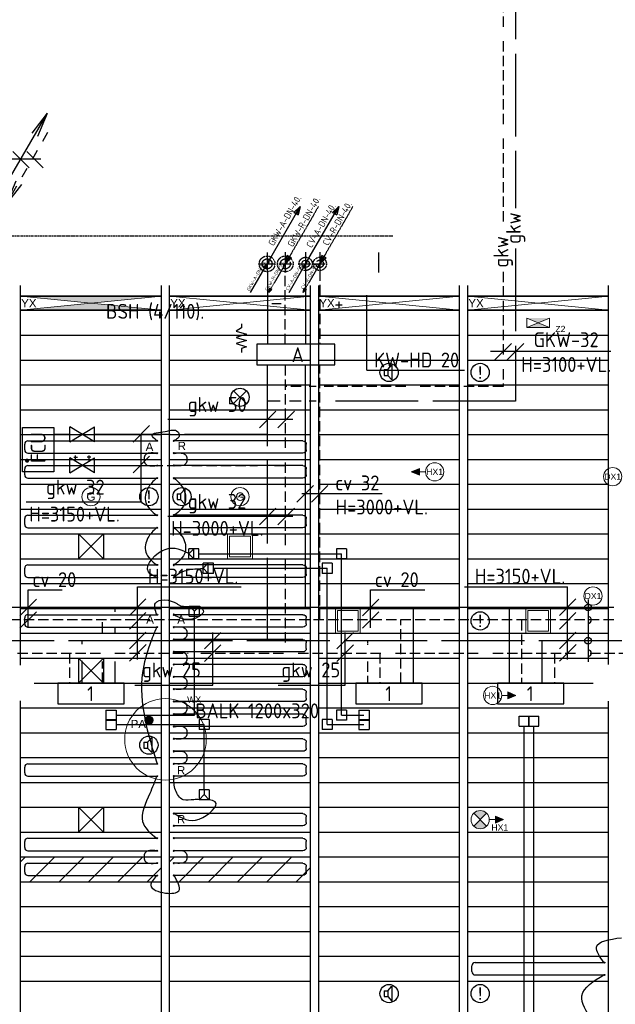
# Model space of a CAD drawing. Extents: x 51386 to 237147, y -567529 to -237881.
# Tile 5 of 16: x 117331 to 124523, y -279919 to -268030. Entities that reach past the tile are written whole.
import ezdxf

# ---------------------------------------------------------------- set-up
doc = ezdxf.new("R2010")
doc.units = 0
doc.header["$LTSCALE"] = 25
for name, pattern in [('2322105', [47, 40, -7]), ('2322106', [47, 5, -2, 5, -2, 5, -2, 5, -2, 5, -2, 5, -7]), ('2322107', [2000, 1000, 1000]), ('2322108', [7, 5, -2]), ('2322109', [10, 5, -2, 1, -2]), ('DASHED', [0.75, 0.5, -0.25]), ('DASHED2', [0.375, 0.25, -0.125]), ('HIDDEN', [0.375, 0.25, -0.125]), ('HIDDEN2', [0.1875, 0.125, -0.0625]), ('KOUDWATERTAP', [1.1, 0.5, -0.25, 0.1, -0.25]), ('KW', [7, 4, -1, 1, -1])]:
    doc.linetypes.add(name, pattern=pattern)
for name, color, linetype in [('54', 3, 'CONTINUOUS'), ('60', 7, 'CONTINUOUS'), ('60-CV', 3, 'CONTINUOUS'), ('62-GKW', 3, 'CONTINUOUS'), ('Aansluiting CV en GKW', 2, 'CONTINUOUS'), ('BALKEN', 7, 'CONTINUOUS'), ('Hoofdconstructie', 5, 'CONTINUOUS'), ('KP-achterhout', 1, 'CONTINUOUS'), ('KP-koppelingen', 6, 'CONTINUOUS'), ('KP-leidingen(aanvoer)', 5, 'CONTINUOUS'), ('KP-leidingen(retour)', 1, 'CONTINUOUS'), ('KP-Lucht aanvoer', 6, 'CONTINUOUS'), ('KP-Melders', 3, 'CONTINUOUS'), ('KP-panelen', 1, 'CONTINUOUS'), ('KP-registers', 4, 'CONTINUOUS'), ('KP-slangen', 7, 'CONTINUOUS'), ('KP-tekst', 7, 'CONTINUOUS'), ('SYM-W', 7, 'CONTINUOUS'), ('WL531---', 132, 'CONTINUOUS'), ('WL5310--_KW', 2, 'KOUDWATERTAP'), ('WL532---_DBL', 6, 'CONTINUOUS'), ('WL532---_KW-LD', 5, 'KW'), ('WL5420--_PERSL', 5, 'CONTINUOUS'), ('WL550---_AANVOER', 4, 'CONTINUOUS'), ('WL550---_RETOUR', 4, 'CONTINUOUS'), ('WL5501--', 130, 'CONTINUOUS'), ('WL5501--_GKW-A', 4, 'CONTINUOUS'), ('WL5502--', 130, 'CONTINUOUS'), ('WL5502--_GKW-R', 4, 'HIDDEN'), ('WL561---', 10, 'CONTINUOUS'), ('WL561---_AANVOER', 10, 'CONTINUOUS'), ('WL561---_RETOUR', 10, 'CONTINUOUS'), ('WL5611--_CV-A', 3, 'CONTINUOUS'), ('WL5612--_CV-R', 3, 'DASHED2'), ('WM570---_MATEN-M', 7, 'CONTINUOUS')]:
    doc.layers.add(name, color=color, linetype=linetype)
for name, color, linetype, lineweight in [('KP-Lucht retour', 3, 'CONTINUOUS', 18), ('KP-Registers-nieuw', 3, 'CONTINUOUS', 25), ('KP-Verlichting', 2, 'CONTINUOUS', 18)]:
    doc.layers.add(name, color=color, linetype=linetype, lineweight=lineweight)
doc.styles.add('arial', font='ARIAL.TTF')
doc.styles.add('ISO', font='ISO.SHX')

# ---------------------------------------------------------------- blocks, each defined once
blk = doc.blocks.new('Register A')
at = {"layer": 'KP-registers', "linetype": 'Continuous'}
for p, q in [((50, 115), (50, 185)), ((90, 225), (1644, 225)), ((90, 75), (1644, 75))]:
    blk.add_line(p, q, dxfattribs=at)
for centre in [(1650, 225), (1650, 75)]:
    blk.add_circle(centre, 6, dxfattribs=at)
for centre, start, end in [((90, 185), 90, 180), ((90, 115), 180, 270)]:
    blk.add_arc(centre, 40, start, end, dxfattribs=at)
blk = doc.blocks.new('A$C707E4CAF')
at = {"layer": 'KP-Verlichting', "linetype": 'Continuous'}
h = blk.add_hatch(color=256, dxfattribs=at)
h.dxf.hatch_style = 1
h.paths.add_polyline_path([(0, 0), (850, -85), (1700, 0)])
h.paths.add_polyline_path([(1700, -170), (850, -85), (0, -170)])
at = {"layer": 'KP-panelen', "linetype": 'Continuous'}
for p, q in [((1700, 0), (0, 0)), ((1700, 0), (0, 0)), ((1700, -170), (0, -170)), ((1700, -170), (0, -170))]:
    blk.add_line(p, q, dxfattribs=at)
at = {"layer": 'KP-Verlichting', "linetype": 'Continuous'}
for p, q in [((0, 0), (1700, -170)), ((0, 0), (1700, -170)), ((0, 0), (0, -170)), ((0, -170), (1700, 0)), ((0, -170), (1700, 0)), ((1700, 0), (1700, -170))]:
    blk.add_line(p, q, dxfattribs=at)
at = {"layer": 'KP-Verlichting', "linetype": 'Continuous', "insert": (100, -84), "char_height": 100, "attachment_point": 5, "style": 'arial'}
blk.add_mtext('\\A1;YX', dxfattribs=at)
blk = doc.blocks.new('001')
at = {"layer": '60', "color": 1, "linetype": 'Continuous'}
for p in [(0.25, 0.43), (3.42, 6.7), (4.1, 6.31)]:
    blk.add_line(p, (5.25, 9.09), dxfattribs=at)
blk.add_circle((0, 0), 0.5, dxfattribs=at)
blk = doc.blocks.new('005')
at = {"layer": '60', "color": 1, "linetype": 'Continuous'}
for p, q in [((-2.08, -2.82), (-0.25, -0.43)), ((-1.5, -2.6), (-0.25, -0.43)), ((-1.4, -3.22), (-0.25, -0.43)), ((-2.75, -4.76), (-2.13, -3.68)), ((-4, -6.93), (-3.38, -5.85)), ((-5.25, -9.09), (-4.63, -8.01))]:
    blk.add_line(p, q, dxfattribs=at)
blk.add_circle((0, 0), 0.5, dxfattribs=at)
blk = doc.blocks.new('$MAAT')
at = {"layer": 'SYM-W', "color": 1}
blk.add_line((1, 1), (-1, -1), dxfattribs=at)
blk = doc.blocks.new('PA')
at = {"layer": 'WL532---_KW-LD', "color": 7, "linetype": 'Continuous'}
blk.add_line((0, 0), (200, 346.4), dxfattribs=at)
at = {"layer": 'WL532---_KW-LD', "color": 7}
for p, q in [((162, 310.6), (200, 346.4)), ((162, 310.6), (188, 295.6)), ((200, 346.4), (170.7, 305.6)), ((200, 346.4), (179.3, 300.6)), ((200, 346.4), (188, 295.6))]:
    blk.add_line(p, q, dxfattribs=at)
blk = doc.blocks.new('PR')
at = {"layer": 'WL532---_KW-LD', "color": 7, "linetype": 'HIDDEN2'}
blk.add_line((200, 346.4), (0, 0), dxfattribs=at)
at = {"layer": 'WL532---_KW-LD', "color": 7}
for p, q in [((0, 0), (12, 50.8)), ((0, 0), (20.7, 45.8)), ((0, 0), (29.3, 40.8)), ((38, 35.8), (0, 0)), ((38, 35.8), (12, 50.8))]:
    blk.add_line(p, q, dxfattribs=at)
blk = doc.blocks.new('3-01')
at = {"layer": 'SYM-W', "color": 2}
for p, q in [((-2.5, 1.5), (-2.5, -1.5)), ((-2.5, 1.5), (2.5, -1.5)), ((2.5, 1.5), (-2.5, -1.5)), ((2.5, 1.5), (2.5, -1.5))]:
    blk.add_line(p, q, dxfattribs=at)
blk = doc.blocks.new('W3-01A')
at = {"layer": 'SYM-W', "linetype": 'Continuous', "xscale": 0.75, "yscale": 0.75, "zscale": 0.75}
blk.add_blockref('3-01', (0, 0), dxfattribs=at)

msp = doc.modelspace()

# ---------------------------------------------------------------- hatches: boundary and pattern name
at = {"layer": 'KP-achterhout', "linetype": 'Continuous'}
h = msp.add_hatch(dxfattribs=at)
h.set_pattern_fill('ANSI31', color=256, scale=2000, style=0)
h.set_pattern_definition([(45, (-5400, -3900), (-176.7767, 176.7767), [])])
h.paths.add_polyline_path([(119041, -278139), (117341, -278139), (117341, -278439), (119041, -278439)])
h = msp.add_hatch(dxfattribs=at)
h.set_pattern_fill('ANSI31', color=256, scale=2000, style=0)
h.set_pattern_definition([(45, (-3600, -3900), (-176.7767, 176.7767), [])])
h.paths.add_polyline_path([(120841, -278139), (119141, -278139), (119141, -278439), (120841, -278439)])
at = {"layer": 'KP-Verlichting', "linetype": 'Continuous'}
h = msp.add_hatch(color=256, dxfattribs=at)
h.paths.add_polyline_path([(123454, -271632), (123591, -271689), (123728, -271632)])
h.paths.add_polyline_path([(123728, -271745), (123591, -271689), (123454, -271745)])
h = msp.add_hatch(color=256, dxfattribs=at)
h.paths.add_polyline_path([(122059, -273489), (122157, -273489), (122157, -273447)])
h.paths.add_polyline_path([(122059, -273489), (122157, -273531), (122157, -273489)])
h = msp.add_hatch(color=256, dxfattribs=at)
h.paths.add_polyline_path([(123323, -276189), (123225, -276189), (123225, -276231)])
h.paths.add_polyline_path([(123323, -276189), (123225, -276147), (123225, -276189)])
msp.add_hatch(color=256, dxfattribs=at).paths.add_polyline_path([(118942, -276489, 1), (118840, -276489, 1)])
h = msp.add_hatch(color=256, dxfattribs=at)
h.paths.add_polyline_path([(122813, -277611), (122891, -277689), (122969, -277611, 0.414214)])
h.paths.add_polyline_path([(122813, -277766, 0.414214), (122969, -277766), (122891, -277689)])
h = msp.add_hatch(color=256, dxfattribs=at)
h.paths.add_polyline_path([(123173, -277689), (123075, -277689), (123075, -277731)])
h.paths.add_polyline_path([(123173, -277689), (123075, -277647), (123075, -277689)])

# ---------------------------------------------------------------- linework, layer by layer
at = {"layer": '54', "color": 7}
msp.add_lwpolyline([(120008, -271702), (120008, -271752), (119945, -271790), (120070, -271828), (119945, -271866), (120070, -271904), (119945, -271941), (120070, -271979), (120008, -271998), (120008, -272048)], dxfattribs=at)
at = {"layer": '60-CV', "color": 7}
for p, q in [((116550, -269708), (117586, -269708)), ((124467, -272038), (123014, -272038)), ((120629, -272858), (119121, -272858)), ((118792, -273037), (118792, -273856)), ((118792, -273856), (117410, -273856)), ((120629, -274028), (119121, -274028)), ((117432, -275372), (117432, -274915)), ((117432, -274915), (117845, -274915)), ((118755, -275756), (118755, -274879)), ((118755, -274879), (120004, -274879)), ((121568, -275372), (121568, -274915)), ((121568, -274915), (122222, -274915)), ((122702, -274879), (123947, -274879)), ((123947, -275756), (123947, -274879))]:
    msp.add_line(p, q, dxfattribs=at)
at = {"layer": '62-GKW', "color": 7}
for p, q in [((121708, -273756), (120738, -273756)), ((119661, -276064), (119661, -275428)), ((121261, -276064), (121261, -275428)), ((118723, -276064), (119661, -276064)), ((120453, -276064), (121261, -276064))]:
    msp.add_line(p, q, dxfattribs=at)
at = {"layer": 'Aansluiting CV en GKW', "color": 2}
for p, q in [((117791, -276039), (117791, -276289)), ((121391, -276039), (121391, -276289)), ((123100, -276289), (123900, -276289))]:
    msp.add_line(p, q, dxfattribs=at)
at = {"layer": 'BALKEN'}
msp.add_line((124193, -275031), (124193, -275785), dxfattribs=at)
at = {"layer": 'BALKEN', "const_width": 25}
msp.add_lwpolyline([(117408, -273354, 1), (117433, -273354, 1)], format="xyb", close=True, dxfattribs=at)
at = {"layer": 'BALKEN'}
for centre in [(124193, -275128), (124193, -275528)]:
    msp.add_circle(centre, 39.8, dxfattribs=at)
for centre in [(124193, -275278), (124193, -275678)]:
    msp.add_arc(centre, 39.8, 270, 90, dxfattribs=at)
at = {"layer": 'Hoofdconstructie', "linetype": 'Continuous'}
for p, q in [((117341, -275822), (117341, -271239)), ((119041, -281384), (119041, -271239)), ((119141, -281410), (119141, -271239)), ((120841, -281844), (120841, -271239)), ((120941, -281868), (120941, -271239)), ((122641, -282223), (122641, -271239)), ((122741, -282243), (122741, -271239)), ((124441, -275817), (124441, -271239)), ((117341, -280226), (117341, -276255)), ((124441, -281896), (124441, -276260))]:
    msp.add_line(p, q, dxfattribs=at)
at = {"layer": 'KP-koppelingen', "linetype": 'Continuous'}
for p, q in [((119373, -274539), (119373, -274418)), ((119495, -274418), (119373, -274418)), ((119434, -274418), (119373, -274478)), ((119373, -274478), (119434, -274539)), ((119434, -274539), (119434, -274418)), ((119495, -274539), (119495, -274418)), ((121278, -274418), (121157, -274418)), ((121157, -274418), (121157, -274539)), ((121278, -274418), (121278, -274539)), ((119495, -274539), (119373, -274539)), ((119548, -274715), (119548, -274593)), ((119669, -274593), (119548, -274593)), ((119608, -274593), (119548, -274654)), ((119608, -274715), (119608, -274593)), ((119669, -274715), (119669, -274593)), ((121104, -274593), (120982, -274593)), ((120982, -274593), (120982, -274715)), ((121104, -274593), (121104, -274715)), ((121278, -274539), (121157, -274539)), ((119548, -274654), (119608, -274715)), ((119669, -274715), (119548, -274715)), ((121104, -274715), (120982, -274715)), ((119379, -275233), (119379, -275111)), ((119379, -275111), (119501, -275111)), ((119440, -275172), (119379, -275111)), ((119440, -275172), (119501, -275111)), ((119501, -275233), (119501, -275111)), ((119440, -275233), (119440, -275172)), ((119379, -275233), (119501, -275233)), ((118372, -276365), (118494, -276365)), ((118372, -276365), (118372, -276487)), ((118494, -276365), (118494, -276487)), ((121278, -276365), (121157, -276365)), ((121157, -276365), (121157, -276487)), ((121278, -276365), (121278, -276487)), ((121427, -276365), (121549, -276365)), ((121427, -276365), (121427, -276487)), ((121549, -276365), (121549, -276487)), ((118372, -276481), (118494, -276481)), ((118372, -276481), (118372, -276602)), ((118372, -276487), (118494, -276487)), ((118494, -276481), (118494, -276602)), ((119619, -276481), (119497, -276481)), ((119497, -276481), (119497, -276602)), ((119619, -276481), (119619, -276602)), ((121104, -276481), (120982, -276481)), ((120982, -276481), (120982, -276602)), ((121104, -276481), (121104, -276602)), ((121278, -276487), (121157, -276487)), ((121427, -276481), (121549, -276481)), ((121427, -276481), (121427, -276602)), ((121427, -276487), (121549, -276487)), ((121549, -276481), (121549, -276602)), ((123361, -276560), (123361, -276439)), ((123361, -276439), (123483, -276439)), ((123477, -276560), (123477, -276439)), ((123477, -276439), (123598, -276439)), ((123483, -276560), (123483, -276439)), ((123598, -276560), (123598, -276439)), ((118372, -276602), (118494, -276602)), ((119619, -276602), (119497, -276602)), ((121104, -276602), (120982, -276602)), ((121427, -276602), (121549, -276602)), ((123361, -276560), (123483, -276560)), ((123477, -276560), (123598, -276560)), ((119619, -277327), (119497, -277327)), ((119497, -277327), (119497, -277448)), ((119558, -277327), (119558, -277387)), ((119619, -277327), (119619, -277448)), ((119558, -277387), (119497, -277448)), ((119619, -277448), (119497, -277448)), ((119558, -277387), (119619, -277448))]:
    msp.add_line(p, q, dxfattribs=at)
at = {"layer": 'KP-leidingen(aanvoer)', "linetype": 'Continuous'}
for p, q in [((119669, -274654), (121043, -274654)), ((121043, -276542), (121043, -274654)), ((119443, -276426), (119443, -275233)), ((118494, -276426), (119443, -276426)), ((121043, -276542), (121488, -276542)), ((123422, -280994), (123422, -276560))]:
    msp.add_line(p, q, dxfattribs=at)
at = {"layer": 'KP-leidingen(retour)', "linetype": 'Continuous'}
for p, q in [((119495, -274479), (121217, -274479)), ((121217, -276426), (121217, -274479)), ((121217, -276426), (121488, -276426)), ((118494, -276542), (119558, -276542)), ((119558, -277327), (119558, -276542)), ((123537, -281110), (123537, -276560))]:
    msp.add_line(p, q, dxfattribs=at)
at = {"layer": 'KP-Lucht aanvoer', "linetype": 'Continuous'}
for p, q in [((118041, -274239), (118041, -274539)), ((118041, -274239), (118341, -274239)), ((118041, -274539), (118341, -274239)), ((118041, -274239), (118341, -274539)), ((118341, -274239), (118341, -274539)), ((118041, -274539), (118341, -274539)), ((118041, -275739), (118041, -276039)), ((118041, -275739), (118341, -275739)), ((118041, -276039), (118341, -275739)), ((118041, -275739), (118341, -276039)), ((118341, -275739), (118341, -276039)), ((118041, -276039), (118341, -276039)), ((118041, -277539), (118041, -277839)), ((118041, -277539), (118341, -277539)), ((118041, -277839), (118341, -277539)), ((118041, -277539), (118341, -277839)), ((118341, -277539), (118341, -277839)), ((118041, -277839), (118341, -277839))]:
    msp.add_line(p, q, dxfattribs=at)
at = {"layer": 'KP-Lucht retour', "linetype": 'Continuous'}
for p, q in [((119841, -274239), (119841, -274539)), ((119841, -274239), (120141, -274239)), ((119866, -274264), (119866, -274514)), ((119866, -274264), (120116, -274264)), ((120116, -274264), (120116, -274514)), ((120141, -274239), (120141, -274539)), ((119866, -274514), (120116, -274514)), ((119841, -274539), (120141, -274539)), ((121143, -275139), (121143, -275439)), ((121143, -275139), (121443, -275139)), ((121168, -275164), (121168, -275414)), ((121168, -275164), (121418, -275164)), ((121418, -275164), (121418, -275414)), ((121443, -275139), (121443, -275439)), ((123441, -275139), (123441, -275439)), ((123441, -275139), (123741, -275139)), ((123466, -275164), (123466, -275414)), ((123466, -275164), (123716, -275164)), ((123716, -275164), (123716, -275414)), ((123741, -275139), (123741, -275439)), ((121143, -275439), (121443, -275439)), ((121168, -275414), (121418, -275414)), ((123441, -275439), (123741, -275439)), ((123466, -275414), (123716, -275414))]:
    msp.add_line(p, q, dxfattribs=at)
at = {"layer": 'KP-Melders', "linetype": 'Continuous'}
for p, q in [((121731, -272254), (121774, -272254)), ((121731, -272254), (121731, -272324)), ((121774, -272254), (121826, -272199)), ((121774, -272254), (121774, -272324)), ((121826, -272199), (121826, -272380)), ((121731, -272324), (121774, -272324)), ((121731, -272324), (121774, -272324)), ((121774, -272324), (121826, -272380)), ((119913, -272666), (120069, -272511)), ((119913, -272511), (120069, -272666)), ((119231, -273754), (119274, -273754)), ((119231, -273754), (119231, -273824)), ((119274, -273754), (119326, -273699)), ((119274, -273754), (119274, -273824)), ((119326, -273699), (119326, -273880)), ((119231, -273824), (119274, -273824)), ((119231, -273824), (119274, -273824)), ((119274, -273824), (119326, -273880)), ((118831, -276754), (118874, -276754)), ((118831, -276754), (118831, -276824)), ((118874, -276754), (118926, -276699)), ((118874, -276754), (118874, -276824)), ((118926, -276699), (118926, -276880)), ((118831, -276824), (118874, -276824)), ((118831, -276824), (118874, -276824)), ((118874, -276824), (118926, -276880)), ((121774, -279754), (121826, -279699)), ((121826, -279699), (121826, -279880)), ((121731, -279754), (121774, -279754)), ((121731, -279754), (121731, -279824)), ((121731, -279824), (121774, -279824)), ((121731, -279824), (121774, -279824)), ((121774, -279754), (121774, -279824)), ((121774, -279824), (121826, -279880))]:
    msp.add_line(p, q, dxfattribs=at)
for centre in [(121791, -272289), (122891, -272289), (119991, -272589), (118891, -273789), (119291, -273789), (122891, -275289), (118891, -276789), (121791, -279789), (122891, -279789)]:
    msp.add_circle(centre, 110, dxfattribs=at)
at = {"layer": 'KP-panelen', "linetype": 'Continuous'}
for p, q in [((117341, -271369), (119041, -271369)), ((119141, -271369), (120841, -271369)), ((120841, -271369), (119141, -271369)), ((120841, -271369), (119141, -271369)), ((120941, -271369), (122641, -271369)), ((122641, -271369), (120941, -271369)), ((122641, -271369), (120941, -271369)), ((122741, -271369), (124441, -271369)), ((124441, -271369), (122741, -271369)), ((124441, -271369), (122741, -271369)), ((117341, -271539), (119041, -271539)), ((119141, -271539), (120841, -271539)), ((119141, -271539), (120841, -271539)), ((120841, -271539), (119141, -271539)), ((120841, -271539), (119141, -271539)), ((120941, -271539), (122641, -271539)), ((120941, -271539), (122641, -271539)), ((120941, -271539), (122641, -271539)), ((122641, -271539), (120941, -271539)), ((122641, -271539), (120941, -271539)), ((122741, -271539), (124441, -271539)), ((122741, -271539), (124441, -271539)), ((122741, -271539), (124441, -271539)), ((124441, -271539), (122741, -271539)), ((124441, -271539), (122741, -271539)), ((117341, -271839), (119041, -271839)), ((119141, -271839), (120841, -271839)), ((120941, -271839), (122641, -271839)), ((122741, -271839), (124441, -271839)), ((117341, -272139), (119041, -272139)), ((119141, -272139), (120841, -272139)), ((120941, -272139), (122641, -272139)), ((122741, -272139), (124441, -272139)), ((117341, -272439), (119041, -272439)), ((119141, -272439), (120841, -272439)), ((120941, -272439), (122641, -272439)), ((122741, -272439), (124441, -272439)), ((117341, -272739), (119041, -272739)), ((119141, -272739), (120841, -272739)), ((120941, -272739), (122641, -272739)), ((122741, -272739), (124441, -272739)), ((117341, -273039), (119041, -273039)), ((119141, -273039), (120841, -273039)), ((120941, -273039), (122641, -273039)), ((122741, -273039), (124441, -273039)), ((117341, -273339), (119041, -273339)), ((119141, -273339), (120841, -273339)), ((120941, -273339), (122641, -273339)), ((122741, -273339), (124441, -273339)), ((117341, -273639), (119041, -273639)), ((119141, -273639), (120841, -273639)), ((120941, -273639), (122641, -273639)), ((122741, -273639), (124441, -273639)), ((117341, -273939), (119041, -273939)), ((119141, -273939), (120841, -273939)), ((120941, -273939), (122641, -273939)), ((122741, -273939), (124441, -273939)), ((117341, -274239), (119041, -274239)), ((119141, -274239), (120841, -274239)), ((120941, -274239), (122641, -274239)), ((122741, -274239), (124441, -274239)), ((117341, -274539), (119041, -274539)), ((119141, -274539), (120841, -274539)), ((120941, -274539), (122641, -274539)), ((122741, -274539), (124441, -274539)), ((117341, -274839), (119041, -274839)), ((119141, -274839), (120841, -274839)), ((120941, -274839), (122641, -274839)), ((122741, -274839), (124441, -274839)), ((117341, -275139), (119041, -275139)), ((119141, -275139), (120841, -275139)), ((120941, -275139), (122641, -275139)), ((122741, -275139), (124441, -275139)), ((117341, -275439), (119041, -275439)), ((119141, -275439), (120841, -275439)), ((120941, -275439), (122641, -275439)), ((122741, -275439), (124441, -275439)), ((117341, -275739), (119041, -275739)), ((119141, -275739), (120841, -275739)), ((120941, -275739), (122641, -275739)), ((122741, -275739), (124441, -275739)), ((117505, -276039), (119041, -276039)), ((119141, -276039), (120841, -276039)), ((120941, -276039), (122641, -276039)), ((122741, -276039), (124255, -276039)), ((117341, -276339), (119041, -276339)), ((119141, -276339), (120841, -276339)), ((120941, -276339), (122641, -276339)), ((122741, -276339), (124441, -276339)), ((117341, -276639), (119041, -276639)), ((119141, -276639), (120841, -276639)), ((120941, -276639), (122641, -276639)), ((122741, -276639), (124441, -276639)), ((117341, -276939), (119041, -276939)), ((119141, -276939), (120841, -276939)), ((120941, -276939), (122641, -276939)), ((122741, -276939), (124441, -276939)), ((117341, -277239), (119041, -277239)), ((119141, -277239), (120841, -277239)), ((120941, -277239), (122641, -277239)), ((122741, -277239), (124441, -277239)), ((117341, -277539), (119041, -277539)), ((119141, -277539), (120841, -277539)), ((120941, -277539), (122641, -277539)), ((122741, -277539), (124441, -277539)), ((117341, -277839), (119041, -277839)), ((119141, -277839), (120841, -277839)), ((120941, -277839), (122641, -277839)), ((122741, -277839), (124441, -277839)), ((117341, -278139), (119041, -278139)), ((119141, -278139), (120841, -278139)), ((120941, -278139), (122641, -278139)), ((122741, -278139), (124441, -278139)), ((117341, -278439), (119041, -278439)), ((119141, -278439), (120841, -278439)), ((120941, -278439), (122641, -278439)), ((122741, -278439), (124441, -278439)), ((117341, -278739), (119041, -278739)), ((119141, -278739), (120841, -278739)), ((120941, -278739), (122641, -278739)), ((122741, -278739), (124441, -278739)), ((117341, -279039), (119041, -279039)), ((119141, -279039), (120841, -279039)), ((120941, -279039), (122641, -279039)), ((122741, -279039), (124441, -279039)), ((117341, -279339), (119041, -279339)), ((119141, -279339), (120841, -279339)), ((120941, -279339), (122641, -279339)), ((122741, -279339), (124441, -279339)), ((117341, -279639), (119041, -279639)), ((119141, -279639), (120841, -279639)), ((120941, -279639), (122641, -279639)), ((122741, -279639), (124441, -279639))]:
    msp.add_line(p, q, dxfattribs=at)
at = {"layer": 'KP-slangen', "linetype": 'Continuous'}
for points in [[(118985, -273114), (118929, -273049), (119088, -273001), (119239, -273005), (119258, -273049), (119235, -273088), (119197, -273114)], [(118985, -273264), (118843, -273293), (118843, -273385), (118985, -273414)], [(119197, -273264), (119339, -273293), (119339, -273385), (119197, -273414)], [(118985, -273564), (118878, -273688), (118854, -273858), (118985, -274014)], [(119197, -273564), (119304, -273688), (119328, -273858), (119197, -274014)], [(118985, -274164), (118878, -274288), (118854, -274458), (118985, -274614)], [(119197, -274164), (119304, -274288), (119328, -274458), (119197, -274614)], [(118985, -274764), (118885, -274697), (119101, -274421), (119374, -274473)], [(119191, -274757), (119292, -274697), (119546, -274656)], [(118985, -275214), (118969, -275076), (119227, -275080), (119243, -275092), (119385, -275111)], [(119501, -275111), (119548, -275163), (119425, -275266), (119187, -275211)], [(118985, -275364), (118901, -275575), (118814, -275913), (118991, -277020)], [(119197, -275364), (119339, -275393), (119339, -275485), (119197, -275514)], [(119197, -275664), (119339, -275693), (119339, -275785), (119197, -275814)], [(119197, -275964), (119339, -275993), (119339, -276085), (119197, -276114)], [(119197, -276264), (119339, -276293), (119339, -276385), (119197, -276414)], [(119197, -276564), (119339, -276593), (119339, -276685), (119197, -276714)], [(119197, -276864), (119339, -276893), (119339, -276985), (119197, -277014)], [(118985, -277164), (118901, -277375), (118814, -277713), (118985, -277914)], [(119497, -277448), (119433, -277448), (119305, -277448), (119211, -277332), (119191, -277170)], [(119197, -277614), (119498, -277682), (119689, -277472), (119619, -277448)], [(118985, -278064), (118843, -278093), (118843, -278185), (118985, -278214)], [(119197, -278064), (119339, -278093), (119339, -278185), (119197, -278214)], [(118985, -278364), (118914, -278482), (119092, -278575), (119252, -278547), (119197, -278364)], [(124385, -279414), (124295, -279229), (124597, -279114)], [(124385, -280314), (124239, -280106), (124120, -279815), (124385, -279564)]]:
    msp.add_spline(points, degree=3, dxfattribs=at)
at = {"layer": 'KP-Verlichting', "linetype": 'Continuous'}
for p, q in [((119141, -271539), (120841, -271369)), ((119141, -271369), (120841, -271539)), ((119141, -271539), (120841, -271369)), ((119141, -271369), (120841, -271539)), ((119141, -271369), (119141, -271539)), ((120841, -271369), (120841, -271539)), ((120941, -271539), (122641, -271369)), ((120941, -271369), (122641, -271539)), ((120941, -271539), (122641, -271369)), ((120941, -271369), (122641, -271539)), ((120941, -271369), (120941, -271539)), ((122641, -271369), (122641, -271539)), ((122741, -271539), (124441, -271369)), ((122741, -271369), (124441, -271539)), ((122741, -271539), (124441, -271369)), ((122741, -271369), (124441, -271539)), ((122741, -271369), (122741, -271539)), ((124441, -271369), (124441, -271539)), ((123454, -271745), (123454, -271632)), ((123454, -271745), (123728, -271632)), ((123454, -271632), (123728, -271745)), ((123728, -271632), (123728, -271745)), ((123728, -271745), (123454, -271745)), ((122059, -273489), (122157, -273447)), ((122157, -273531), (122157, -273447)), ((122231, -273489), (122059, -273489)), ((122059, -273489), (122157, -273531)), ((123323, -276189), (123225, -276147)), ((123225, -276147), (123225, -276231)), ((123151, -276189), (123323, -276189)), ((123323, -276189), (123225, -276231)), ((122969, -277766), (122813, -277611)), ((122813, -277766), (122969, -277611)), ((123001, -277689), (123173, -277689)), ((123173, -277689), (123075, -277647)), ((123075, -277647), (123075, -277731)), ((123173, -277689), (123075, -277731))]:
    msp.add_line(p, q, dxfattribs=at)
for centre, radius in [((122341, -273489), 110), ((124491, -273547), 110), ((118191, -273789), 110), ((119991, -273789), 110), ((124253, -274989), 110), ((123041, -276189), 110), ((119091, -276720), 492), ((118891, -276489), 51), ((122891, -277689), 110)]:
    msp.add_circle(centre, radius, dxfattribs=at)
at = {"layer": 'SYM-W', "color": 7}
for p, q in [((117247, -269620), (117447, -269820)), ((117416, -269620), (117616, -269820)), ((118855, -275022), (118655, -275222)), ((124047, -275022), (123847, -275222)), ((118855, -275187), (118655, -275387)), ((124047, -275187), (123847, -275387)), ((118855, -275425), (118655, -275625)), ((124047, -275425), (123847, -275625)), ((118858, -275575), (118658, -275775)), ((124050, -275575), (123850, -275775))]:
    msp.add_line(p, q, dxfattribs=at)
at = {"layer": 'SYM-W', "color": 2, "linetype": 'Continuous'}
for p, q in [((118591, -276039), (117791, -276039)), ((118591, -276289), (118591, -276039)), ((122191, -276039), (121391, -276039)), ((122191, -276289), (122191, -276039)), ((123100, -276039), (123100, -276289)), ((123900, -276289), (123900, -276039)), ((117791, -276289), (118591, -276289)), ((121391, -276289), (122191, -276289))]:
    msp.add_line(p, q, dxfattribs=at)
at = {"layer": 'WL531---', "linetype": '2322109'}
msp.add_line((120375, -271455), (120489, -271455), dxfattribs=at)
at = {"layer": 'WL5310--_KW', "color": 7, "linetype": 'Continuous'}
for q in [(121521, -271355), (122701, -272263)]:
    msp.add_line((121521, -272263), q, dxfattribs=at)
at = {"layer": 'WL532---_DBL', "color": 7}
msp.add_line((121662, -270841), (121662, -271083), dxfattribs=at)
at = {"layer": 'WL5420--_PERSL', "color": 2, "linetype": 'Continuous'}
for p, q in [((117936, -273501), (117936, -273321)), ((117936, -273501), (118236, -273321)), ((117983, -273314), (118027, -273314)), ((118005, -273362), (118005, -273290)), ((118189, -273314), (118146, -273314)), ((118168, -273362), (118168, -273290)), ((118236, -273501), (118236, -273321))]:
    msp.add_line(p, q, dxfattribs=at)
at = {"layer": 'WL550---_AANVOER', "color": 7}
for p, q in [((120318, -270839), (120318, -271081)), ((120216, -270978), (120406, -270978))]:
    msp.add_line(p, q, dxfattribs=at)
at = {"layer": 'WL550---_AANVOER', "color": 7, "linetype": 'HIDDEN2'}
msp.add_circle((120318, -270978), 95, dxfattribs=at)
at = {"layer": 'WL550---_RETOUR', "color": 7}
for p, q in [((120538, -270835), (120538, -271083)), ((120458, -270978), (120621, -270978))]:
    msp.add_line(p, q, dxfattribs=at)
at = {"layer": 'WL550---_RETOUR', "color": 7, "linetype": 'HIDDEN2'}
msp.add_circle((120538, -270978), 95, dxfattribs=at)
at = {"layer": 'WL5501--', "linetype": '2322105'}
for p, q in [((123318, -267265), (123318, -270304)), ((123318, -270792), (123318, -272635)), ((120321, -271073), (120321, -271946)), ((120321, -275528), (120321, -272201)), ((120474, -272635), (120321, -272635)), ((120730, -272635), (120589, -272635)), ((120912, -272635), (120824, -272635)), ((123318, -272635), (121002, -272635)), ((117936, -273037), (117743, -273037)), ((120321, -273037), (118236, -273037)), ((118921, -275528), (116281, -275528)), ((125775, -275528), (118911, -275528)), ((123640, -276039), (123639, -275528))]:
    msp.add_line(p, q, dxfattribs=at)
msp.add_circle((120318, -270978), 60, dxfattribs=at)
for centre, radius, start, end in [((120313, -270948), 30.5, 280.0223, 79.9777), ((120324, -271008), 30.6, 101.1838, 258.8162)]:
    msp.add_arc(centre, radius, start, end, dxfattribs=at)
at = {"layer": 'WL5501--_GKW-A'}
for p, q in [((118081, -275528), (118081, -275571)), ((121531, -275528), (121470, -275528)), ((118081, -275771), (118081, -276039))]:
    msp.add_line(p, q, dxfattribs=at)
at = {"layer": 'WL5501--_GKW-A', "linetype": 'DASHED'}
msp.add_line((121531, -275528), (121531, -275578), dxfattribs=at)
at = {"layer": 'WL5502--', "linetype": '2322106'}
for p, q in [((123168, -267115), (123168, -270588)), ((120537, -271946), (120537, -271073)), ((123168, -271074), (123168, -272457)), ((120537, -272201), (120537, -275678)), ((120730, -272457), (120537, -272457)), ((120911, -272457), (120826, -272457)), ((123168, -272457), (121006, -272457)), ((117743, -273411), (117936, -273411)), ((118236, -273411), (120201, -273411)), ((120408, -273411), (120537, -273411)), ((116131, -275678), (119363, -275678)), ((117931, -275678), (117931, -276039)), ((119517, -275678), (126224, -275678)), ((121681, -275678), (121681, -276039)), ((123789, -275678), (123790, -276039)), ((121531, -275778), (121531, -276039))]:
    msp.add_line(p, q, dxfattribs=at)
msp.add_circle((120538, -270978), 60, dxfattribs=at)
for centre, radius, start, end in [((120533, -270948), 30.5, 280.0223, 79.9777), ((120544, -271008), 30.6, 101.1838, 258.8162)]:
    msp.add_arc(centre, radius, start, end, dxfattribs=at)
at = {"layer": 'WL561---', "color": 2}
for p, q in [((118236, -273501), (117936, -273321)), ((123900, -276039), (123100, -276039))]:
    msp.add_line(p, q, dxfattribs=at)
for points in [[(120196, -272196), (121136, -272196), (121136, -271946), (120196, -271946)], [(117363, -272955), (117743, -272955), (117743, -273488), (117363, -273488)]]:
    msp.add_lwpolyline(points, close=True, dxfattribs=at)
at = {"layer": 'WL561---_AANVOER', "linetype": '2322107'}
for p, q in [((120781, -271058), (120781, -271946)), ((120781, -275128), (120781, -272201)), ((124504, -275128), (116102, -275128)), ((118481, -275128), (118481, -275178)), ((122081, -275128), (122081, -276039)), ((123240, -275128), (123240, -276039)), ((118481, -275378), (118481, -275428)), ((118481, -275778), (118481, -276039))]:
    msp.add_line(p, q, dxfattribs=at)
msp.add_circle((120783, -270978), 45, dxfattribs=at)
for centre, radius, start, end in [((120777, -270955), 23.2, 284.113, 75.887), ((120786, -271000), 22.8, 98.9352, 261.0648)]:
    msp.add_arc(centre, radius, start, end, dxfattribs=at)
at = {"layer": 'WL561---_RETOUR', "linetype": '2322108'}
for p, q in [((120954, -271058), (120954, -271946)), ((120954, -275278), (120954, -272201)), ((124504, -275278), (116252, -275278)), ((118331, -275428), (118331, -275278)), ((121931, -276039), (121931, -275278)), ((123390, -275278), (123390, -276039)), ((118331, -276039), (118331, -275778))]:
    msp.add_line(p, q, dxfattribs=at)
msp.add_circle((120954, -270978), 45, dxfattribs=at)
for centre, radius, start, end in [((120948, -270955), 23.2, 284.113, 75.887), ((120957, -271000), 22.8, 98.9352, 261.0648)]:
    msp.add_arc(centre, radius, start, end, dxfattribs=at)
at = {"layer": 'WL5611--_CV-A', "color": 7}
for p, q in [((120783, -270837), (120783, -271083)), ((120710, -270978), (120846, -270978))]:
    msp.add_line(p, q, dxfattribs=at)
at = {"layer": 'WL5611--_CV-A', "color": 7, "linetype": 'HIDDEN2'}
msp.add_circle((120783, -270978), 80, dxfattribs=at)
at = {"layer": 'WL5612--_CV-R', "color": 7}
for p, q in [((120954, -270837), (120954, -271083)), ((120882, -270978), (121024, -270978))]:
    msp.add_line(p, q, dxfattribs=at)
at = {"layer": 'WL5612--_CV-R', "color": 7, "linetype": 'HIDDEN2'}
msp.add_circle((120954, -270978), 80, dxfattribs=at)
at = {"layer": 'WM570---_MATEN-M', "linetype": 'DASHED'}
msp.add_line((109491, -270639), (121835, -270639), dxfattribs=at)
msp.add_arc((135291, -219400), 64241, 246.32069, 267.09158, dxfattribs=at)

# ---------------------------------------------------------------- block references
at = {"layer": '60-CV', "color": 7, "xscale": 100, "yscale": 100, "zscale": 100}
for p in [(123168, -272038), (123318, -272038), (120325, -272858), (120549, -272858), (118799, -273030), (118799, -273400), (120325, -274028), (120549, -274028), (117432, -275128), (121568, -275128), (117432, -275278), (121568, -275278)]:
    msp.add_blockref('$MAAT', p, dxfattribs=at)
at = {"layer": '62-GKW', "color": 7, "xscale": 100, "yscale": 100, "zscale": 100}
for p in [(120779, -273756), (120953, -273756), (119661, -275528), (121261, -275528), (119661, -275678), (121261, -275678)]:
    msp.add_blockref('$MAAT', p, dxfattribs=at)
at = {"layer": 'KP-registers', "linetype": 'Continuous'}
for p in [(117341, -273339), (117341, -273639), (117341, -274239), (117341, -274839), (117341, -275439), (117341, -277239), (117341, -278139), (117341, -278439), (122741, -279639)]:
    msp.add_blockref('Register A', p, dxfattribs=at)
at = {"layer": 'KP-registers', "linetype": 'Continuous', "xscale": -1}
for p in [(120841, -273339), (120841, -273639), (120841, -274239), (120841, -274839), (120841, -275439), (120841, -275739), (120841, -276039), (120841, -276339), (120841, -276639), (120841, -276939), (120841, -277239), (120841, -277839), (120841, -278139), (120841, -278439)]:
    msp.add_blockref('Register A', p, dxfattribs=at)
at = {"layer": 'KP-Registers-nieuw', "linetype": 'Continuous'}
msp.add_blockref('A$C707E4CAF', (117341, -271369), dxfattribs=at)
at = {"layer": 'WL532---_DBL', "xscale": 2, "yscale": 2, "zscale": 2}
for name, p in [('PA', (120318, -270978)), ('PR', (120538, -270978)), ('PA', (120783, -270978)), ('PR', (120954, -270978))]:
    msp.add_blockref(name, p, dxfattribs=at)
at = {"layer": 'WL532---_DBL'}
for name, p in [('PA', (120118, -271324)), ('PR', (120338, -271324)), ('PA', (120583, -271324)), ('PR', (120754, -271324))]:
    msp.add_blockref(name, p, dxfattribs=at)
at = {"layer": 'WL561---', "color": 2, "xscale": -80, "yscale": 80, "zscale": 80, "rotation": 180}
msp.add_blockref('W3-01A', (118086, -273037), dxfattribs=at)
at = {"layer": 'WL561---_AANVOER', "linetype": '2322107', "xscale": 100, "yscale": 100, "zscale": 100}
msp.add_blockref('001', (117140, -270068), dxfattribs=at)
at = {"layer": 'WL561---_RETOUR', "linetype": '2322108', "xscale": 100, "yscale": 100, "zscale": 100, "rotation": 180}
msp.add_blockref('005', (117143, -270301), dxfattribs=at)

# ---------------------------------------------------------------- texts
at = {"layer": '60', "color": 1, "linetype": 'Continuous', "style": 'ISO'}
msp.add_text('A', height=180, dxfattribs=at).set_placement((120615, -272165))
msp.add_text('FCU', height=180, rotation=90, dxfattribs=at).set_placement((117644, -273382))
at = {"layer": '60-CV', "color": 7, "style": 'ISO'}
for s, p in [('GKW-32', (123536, -271984)), ('H=3100+VL.', (123387, -272283)), ('gkw 50', (119360, -272766)), ('gkw 32', (117649, -273764)), ('gkw 32', (119360, -273936)), ('H=3150+VL.', (117447, -274090)), ('H=3000+VL.', (121145, -274004)), ('H=3000+VL.', (119159, -274262)), ('cv 20', (117484, -274881)), ('H=3150+VL.', (118879, -274839)), ('cv 20', (121619, -274881)), ('H=3150+VL.', (122826, -274839))]:
    msp.add_text(s, height=180, dxfattribs=at).set_placement(p)
at = {"layer": '62-GKW', "color": 7, "style": 'ISO'}
for s, p in [('cv 32', (121141, -273713)), ('gkw 25', (118807, -275971)), ('gkw 25', (120489, -275971))]:
    msp.add_text(s, height=180, dxfattribs=at).set_placement(p)
at = {"layer": 'Aansluiting CV en GKW', "color": 1, "linetype": 'Continuous', "style": 'ISO'}
for p in [(118145, -276258), (121745, -276258), (123454, -276258)]:
    msp.add_text('1', height=180, dxfattribs=at).set_placement(p)
at = {"layer": 'KP-Melders', "linetype": 'Continuous', "char_height": 150, "attachment_point": 5, "style": 'arial'}
for insert in [(122891, -272289), (118891, -273789), (122891, -275289), (122891, -279789)]:
    msp.add_mtext('\\A1;!', dxfattribs=dict(at, insert=insert))
at = {"layer": 'KP-tekst', "linetype": 'Continuous', "char_height": 100, "attachment_point": 5, "style": 'arial'}
for s, insert in [('\\A1;A', (118898, -273187)), ('\\A1;R', (119289, -273177)), ('\\A1;A', (118905, -275272)), ('\\A1;A', (119280, -275272)), ('\\A1;R', (119280, -277093)), ('\\A1;R', (119280, -277683))]:
    msp.add_mtext(s, dxfattribs=dict(at, insert=insert))
at = {"layer": 'KP-Verlichting', "linetype": 'Continuous', "attachment_point": 5, "style": 'arial'}
for s, insert, char_height in [('\\A1;YX', (119241, -271452), 100), ('\\A1;YX', (121041, -271452), 100), ('\\A1;YX', (122841, -271452), 100), ('\\A1;Z2', (123859, -271764), 75), ('\\A1;HX1', (122341, -273489), 75), ('\\A1;DX1', (124491, -273547), 75), ('\\A1;G', (118191, -273789), 100), ('\\A1;G', (119991, -273789), 100), ('\\A1;DX1', (124253, -274989), 75), ('\\A1;HX1', (123041, -276189), 75), ('\\A1;WX', (119437, -276238), 75), ('\\A1;PA', (118763, -276534), 100), ('\\A1;HX1', (123128, -277783), 75)]:
    msp.add_mtext(s, dxfattribs=dict(at, insert=insert, char_height=char_height))
at = {"layer": 'SYM-W', "color": 7, "style": 'ISO'}
for s, height, p in [('GKW-A-DN-40.', 80, (120396, -270769)), ('GKW-R-DN-40.', 80, (120628, -270781)), ('CV-R-DN-40.', 80, (121052, -270766)), ('CV-A-DN-40.', 80, (120855, -270792)), ('GKW-A-DN-50.', 40, (120103, -271309)), ('GKW-R-DN-50.', 40, (120324, -271309)), ('CV-A-DN-50.', 40, (120574, -271304)), ('CV-R-DN-50.', 40, (120758, -271291))]:
    msp.add_text(s, height=height, rotation=60, dxfattribs=at).set_placement(p)
at = {"layer": 'WL5310--_KW', "color": 7, "style": 'ISO'}
for s, p in [('+', (121130, -271546)), ('BSH (4/110).', (118373, -271641))]:
    msp.add_text(s, height=180, dxfattribs=at).set_placement(p)
at = {"layer": 'WL5310--_KW', "color": 7, "linetype": 'Continuous', "style": 'ISO'}
msp.add_text('KW-HD 20', height=180, dxfattribs=at).set_placement((121610, -272229))
at = {"layer": 'WL5501--_GKW-A', "color": 7, "style": 'ISO'}
msp.add_text('gkw', height=180, rotation=90, dxfattribs=at).set_placement((123381, -270736))
at = {"layer": 'WL5502--_GKW-R', "color": 7, "style": 'ISO'}
msp.add_text('gkw', height=180, rotation=90, dxfattribs=at).set_placement((123231, -271023))
at = {"layer": 'WM570---_MATEN-M', "color": 7, "style": 'ISO'}
msp.add_text('BALK 1200x320', height=180, dxfattribs=at).set_placement((119451, -276465))

doc.saveas('drawing.dxf')
